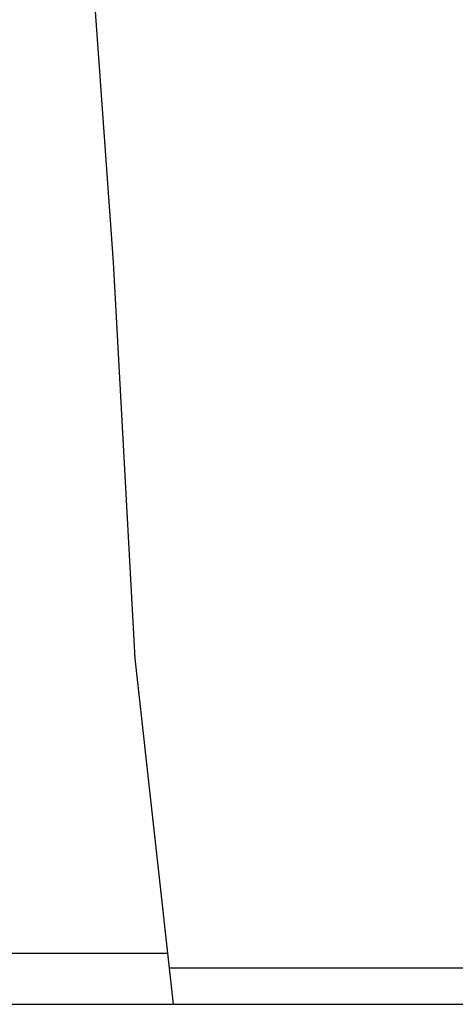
# Model space of a CAD drawing. Header units: centimetres. Extents: x 22052 to 56535, y 76485 to 78519.
# Tile 155 of 235: x 54145.61 to 54147.4, y 77733.68 to 77737.71. Entities that reach past the tile are written whole.
import ezdxf

# ---------------------------------------------------------------- set-up
doc = ezdxf.new("R2010")
doc.units = ezdxf.units.CM
doc.layers.add('$_urządzenia', color=250, linetype='Continuous')

# ---------------------------------------------------------------- blocks, each defined once
blk = doc.blocks.new('A$C92957c0b')
at = {"layer": '$_urządzenia'}
h = blk.add_hatch(dxfattribs=at)
h.set_pattern_fill('_USER', color=256, scale=11.9003414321, angle=285.0000000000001, pattern_type=0)
h.set_pattern_definition([(285.0000000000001, (-1585.0724248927, -2113.6056866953), (11.49484713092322, 3.080035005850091), [])])
h.paths.add_polyline_path([(-212.1184111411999, -1126), (-212.1184111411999, -1127), (-226.9642974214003, -1127), (-227.0064522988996, -1126.756970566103), (-227.0480494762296, -1126.509294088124), (-227.0890889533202, -1126.256970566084), (-227.1295707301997, -1126)])
for p, q in [((-229.0811104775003, -1099.0824711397), (-228.5336698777, -1106.74937655)), ((-228.5336698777, -1106.74937655), (-227.9372186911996, -1117.558112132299)), ((-227.9372186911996, -1117.558112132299), (-226.8972159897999, -1127)), ((-300, -1125.6), (-227.0514228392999, -1125.6)), ((-227.0073637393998, -1126), (-212.1184111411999, -1126)), ((-298.5999999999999, -1127), (-226.8972159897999, -1127)), ((-226.8972159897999, -1127), (-212.1184111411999, -1127))]:
    blk.add_line(p, q, dxfattribs=at)

msp = doc.modelspace()

# ---------------------------------------------------------------- block references
at = {"layer": '$_urządzenia', "xscale": 0.15, "yscale": 0.15, "zscale": 0.15}
msp.add_blockref('A$C92957c0b', (54180.2746603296, 77902.73227193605), dxfattribs=at)

doc.saveas('drawing.dxf')
